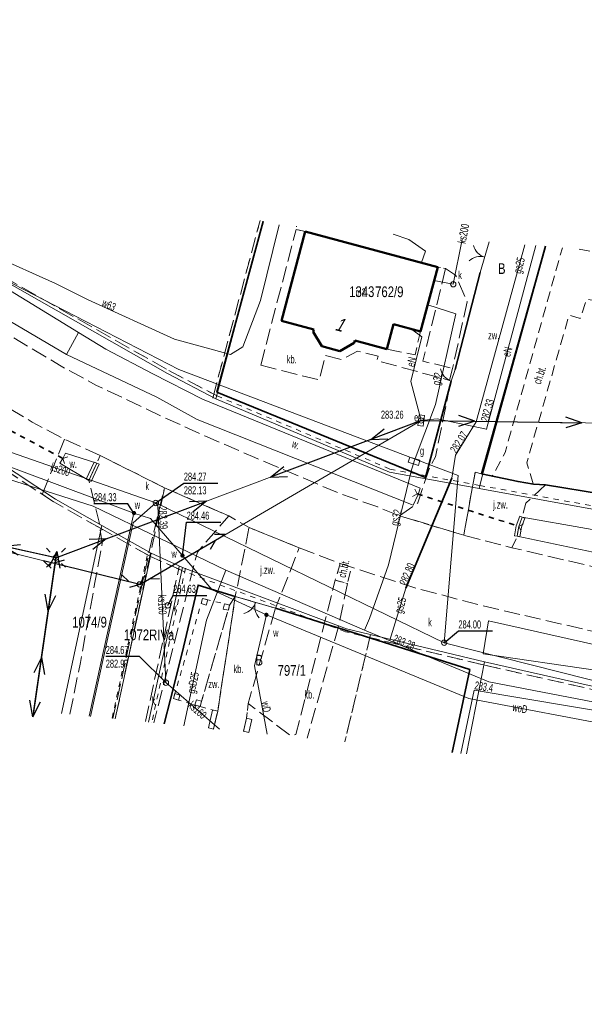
# Model space of a CAD drawing. Header units: metres. Extents: x 7428509 to 7430603, y 5527625 to 5529161.
# Tile 13 of 26: x 7430124 to 7430177, y 5527736 to 5527827. Entities that reach past the tile are written whole.
import ezdxf
from ezdxf.enums import TextEntityAlignment as Align

# ---------------------------------------------------------------- set-up
doc = ezdxf.new("R2010")
doc.units = ezdxf.units.M
for name, pattern in [('0.5_0.5', [1, 0.5, -0.5]), ('1.0_0.5', [1.5, 1, -0.5]), ('1.5_0.5', [2, 1.5, -0.5]), ('219-500', [0]), ('egkk-500', [2, 1.5, -0.5]), ('egug-500', [1, 0.5, -0.5]), ('otda_500', [1, 0.5, -0.5]), ('otkz_500', [1, 0.5, -0.5]), ('otob_500', [0]), ('otof_500', [0]), ('suep_nn_500', [0]), ('sutp_500', [0])]:
    doc.linetypes.add(name, pattern=pattern)
doc.layers.get('0').update_dxf_attribs({"color": 2, "lineweight": 5})
doc.styles.get("Standard").update_dxf_attribs({"font": 'Working1250', "width": 0.75})
doc.linetypes.add('902-500', pattern='A,3.75,0,[1,ksztalty.shx,S=0.5,R=0,X=0,Y=0],3.75', length=7.5)
doc.linetypes.add('otdn_500', pattern='A,5,0,[21,ksztalty.shx,S=0.5,R=0,X=-1,Y=0]', length=5)
doc.linetypes.add('otdn_500_short', pattern='A,2.5,0,[21,ksztalty.shx,S=0.5,R=0,X=-1,Y=0],0.5', length=3)

# ---------------------------------------------------------------- blocks, each defined once
blk = doc.blocks.new('SM01')
at = {"color": 0, "linetype": 'Continuous', "lineweight": 13}
for p, q in [((-0.53, 0.531), (-0.883, 0.884)), ((0.531, 0.531), (0.884, 0.884)), ((-0.53, -0.53), (-0.883, -0.883)), ((0.531, -0.53), (0.884, -0.883))]:
    blk.add_line(p, q, dxfattribs=at)
blk.add_circle((0, 0), 0.25, dxfattribs=at)
blk = doc.blocks.new('US25')
at = {"linetype": 'Continuous', "lineweight": 0}
h = blk.add_hatch(color=0, dxfattribs=at)
edge = h.paths.add_edge_path()
edge.add_arc((0, 0), 0.2, 0, 360)
blk = doc.blocks.new('PW01')
at = {"linetype": 'Continuous', "lineweight": 13}
h = blk.add_hatch(color=0, dxfattribs=at)
edge = h.paths.add_edge_path()
edge.add_arc((0, 0), 0.045, 0, 360)
blk = doc.blocks.new('US15')
at = {"color": 0, "linetype": 'Continuous', "lineweight": 13}
blk.add_circle((0, 0), 0.25, dxfattribs=at)
blk = doc.blocks.new('US20')
at = {"color": 0, "linetype": 'Continuous', "lineweight": 13}
for p, q in [((-0.5, -0.25), (-0.5, 0.25)), ((-0.5, 0.25), (0.5, 0.25)), ((0.5, -0.25), (0.5, 0.25)), ((-0.5, -0.25), (0.5, -0.25))]:
    blk.add_line(p, q, dxfattribs=at)
blk = doc.blocks.new('US18')
at = {"color": 0, "linetype": 'Continuous', "lineweight": 13}
for p, q in [((-0.5, -0.25), (-0.5, 0.25)), ((-0.5, 0.25), (0.5, 0.25)), ((0.5, -0.25), (0.5, 0.25)), ((-0.5, -0.25), (0.5, -0.25))]:
    blk.add_line(p, q, dxfattribs=at)
blk = doc.blocks.new('US22')
at = {"color": 0, "linetype": 'Continuous', "lineweight": 13}
blk.add_circle((0, 0), 0.25, dxfattribs=at)
blk = doc.blocks.new('IB05')
at = {"color": 0, "linetype": 'Continuous', "lineweight": 13}
for q in [(0.354, 0.354), (0.354, -0.354)]:
    blk.add_line((0, 0), q, dxfattribs=at)
blk = doc.blocks.new('SUEP1')
at = {"color": 0, "linetype": 'Continuous'}
for p, q in [((0, 0), (5, 0)), ((5, 0), (3.5, 0.5)), ((5, 0), (3.5, -0.5)), ((5, 0), (15, 0)), ((15, 0), (13.5, 0.5)), ((15, 0), (13.5, -0.5))]:
    blk.add_line(p, q, dxfattribs=at)
blk = doc.blocks.new('OK02')
at = {"color": 0, "linetype": 'Continuous', "lineweight": 0}
for centre, start, end in [((-1.5, 0), 0, 60), ((1.5, 0), 120, 180)]:
    blk.add_arc(centre, 1.5, start, end, dxfattribs=at)
blk = doc.blocks.new('SUTP')
at = {"color": 0, "linetype": 'Continuous'}
for p, q in [((0, 0), (0.866, 0.5)), ((0, 0), (9.232, 0)), ((1.866, -0.5), (1, 0)), ((7.366, -0.5), (8.232, 0)), ((9.232, 0), (8.366, 0.5))]:
    blk.add_line(p, q, dxfattribs=at)
blk = doc.blocks.new('OK04')
at = {"color": 0, "linetype": 'Continuous', "lineweight": 0}
blk.add_arc((1.5, 0.001), 1.5, 120, 180, dxfattribs=at)
blk = doc.blocks.new('IB10')
at = {"color": 0, "linetype": 'Continuous', "lineweight": 13}
for p, q in [((0, 0), (0, 0.5)), ((0, 0.5), (0.5, 0.5)), ((0, 0), (0.5, 0)), ((0.5, 0), (0.5, 0.5))]:
    blk.add_line(p, q, dxfattribs=at)

msp = doc.modelspace()

# ---------------------------------------------------------------- linework, layer by layer
at = {"layer": '217-Granica konturu po granicy działki', "color": 3, "linetype": '1.5_0.5', "lineweight": 18}
for p, q in [((7430142.2102, 5527792.1774), (7430146.6312, 5527808.7264)), ((7430146.6312, 5527808.7264), (7430146.6312, 5527808.7264)), ((7430146.6312, 5527808.7264), (7430146.6312, 5527808.7264)), ((7430120.9379, 5527804.471), (7430138.1379, 5527794.731)), ((7430127.375, 5527782.4995), (7430107.175, 5527795.8195)), ((7430138.1295, 5527794.7355), (7430138.1295, 5527794.7355)), ((7430138.1295, 5527794.7355), (7430138.1295, 5527794.7355)), ((7430138.1295, 5527794.7355), (7430142.6395, 5527792.3655)), ((7430138.1379, 5527794.731), (7430138.1379, 5527794.731)), ((7430138.1379, 5527794.731), (7430138.1379, 5527794.731)), ((7430142.2102, 5527792.1774), (7430142.2102, 5527792.1774)), ((7430142.2102, 5527792.1774), (7430142.2102, 5527792.1774)), ((7430142.6395, 5527792.3655), (7430142.6395, 5527792.3655)), ((7430142.6395, 5527792.3655), (7430142.6395, 5527792.3655)), ((7430127.375, 5527782.4995), (7430127.375, 5527782.4995)), ((7430127.375, 5527782.4995), (7430127.375, 5527782.4995)), ((7430131.7321, 5527780.029), (7430127.3921, 5527782.489)), ((7430127.3921, 5527782.489), (7430127.3921, 5527782.489)), ((7430127.3921, 5527782.489), (7430127.3921, 5527782.489)), ((7430131.7321, 5527780.029), (7430131.7321, 5527780.029)), ((7430131.7321, 5527780.029), (7430131.7321, 5527780.029)), ((7430136.3127, 5527777.4487), (7430131.7327, 5527780.0287)), ((7430131.7327, 5527780.0287), (7430131.7327, 5527780.0287)), ((7430131.7327, 5527780.0287), (7430131.7327, 5527780.0287)), ((7430136.3127, 5527777.4487), (7430136.3127, 5527777.4487)), ((7430136.3127, 5527777.4487), (7430136.3127, 5527777.4487)), ((7430139.2564, 5527776.1167), (7430136.3364, 5527777.4367)), ((7430136.3364, 5527777.4367), (7430136.3364, 5527777.4367)), ((7430136.3364, 5527777.4367), (7430136.3364, 5527777.4367)), ((7430135.9379, 5527762.0179), (7430139.0869, 5527776.4539)), ((7430139.0869, 5527776.4539), (7430139.0869, 5527776.4539)), ((7430139.0869, 5527776.4539), (7430139.0869, 5527776.4539)), ((7430139.2564, 5527776.1167), (7430139.2564, 5527776.1167)), ((7430139.2564, 5527776.1167), (7430139.2564, 5527776.1167)), ((7430167.4798, 5527767.2884), (7430156.8698, 5527769.8384)), ((7430156.8698, 5527769.8384), (7430156.8698, 5527769.8384)), ((7430156.8698, 5527769.8384), (7430156.8698, 5527769.8384)), ((7430167.4798, 5527767.2884), (7430167.4798, 5527767.2884)), ((7430167.4798, 5527767.2884), (7430167.4798, 5527767.2884)), ((7430184.674, 5527763.4172), (7430167.484, 5527767.2872)), ((7430167.484, 5527767.2872), (7430167.484, 5527767.2872)), ((7430167.484, 5527767.2872), (7430167.484, 5527767.2872)), ((7430135.9379, 5527762.0179), (7430135.9379, 5527762.0179)), ((7430135.9379, 5527762.0179), (7430135.9379, 5527762.0179))]:
    msp.add_line(p, q, dxfattribs=at)
at = {"layer": '217-kontur klasyfikacyjny', "color": 92, "linetype": 'egkk-500', "lineweight": 18, "flags": 128}
msp.add_lwpolyline([(7430156.94, 5527770.13), (7430154.533, 5527760.129)], dxfattribs=at)
at = {"layer": '218-Granica użytku po granicy działki', "color": 3, "linetype": '0.5_0.5', "lineweight": 18}
for p, q in [((7430142.2102, 5527792.1774), (7430146.6312, 5527808.7264)), ((7430146.6312, 5527808.7264), (7430146.6312, 5527808.7264)), ((7430146.6312, 5527808.7264), (7430146.6312, 5527808.7264)), ((7430120.9379, 5527804.471), (7430138.1379, 5527794.731)), ((7430127.375, 5527782.4995), (7430107.175, 5527795.8195)), ((7430138.1295, 5527794.7355), (7430138.1295, 5527794.7355)), ((7430138.1295, 5527794.7355), (7430138.1295, 5527794.7355)), ((7430138.1295, 5527794.7355), (7430142.6395, 5527792.3655)), ((7430138.1379, 5527794.731), (7430138.1379, 5527794.731)), ((7430138.1379, 5527794.731), (7430138.1379, 5527794.731)), ((7430142.2102, 5527792.1774), (7430142.2102, 5527792.1774)), ((7430142.2102, 5527792.1774), (7430142.2102, 5527792.1774)), ((7430142.617, 5527792.3763), (7430142.617, 5527792.3763)), ((7430142.617, 5527792.3763), (7430142.617, 5527792.3763)), ((7430142.617, 5527792.3763), (7430158.807, 5527785.5263)), ((7430142.6395, 5527792.3655), (7430142.6395, 5527792.3655)), ((7430142.6395, 5527792.3655), (7430142.6395, 5527792.3655)), ((7430158.7437, 5527785.5452), (7430158.7437, 5527785.5452)), ((7430158.7437, 5527785.5452), (7430158.7437, 5527785.5452)), ((7430158.7437, 5527785.5452), (7430167.1137, 5527784.0252)), ((7430158.807, 5527785.5263), (7430158.807, 5527785.5263)), ((7430158.807, 5527785.5263), (7430158.807, 5527785.5263)), ((7430167.1134, 5527784.0252), (7430167.1134, 5527784.0252)), ((7430167.1134, 5527784.0252), (7430167.1134, 5527784.0252)), ((7430167.1134, 5527784.0252), (7430183.6534, 5527781.0352)), ((7430167.1137, 5527784.0252), (7430167.1137, 5527784.0252)), ((7430167.1137, 5527784.0252), (7430167.1137, 5527784.0252)), ((7430127.375, 5527782.4995), (7430127.375, 5527782.4995)), ((7430127.375, 5527782.4995), (7430127.375, 5527782.4995)), ((7430131.7321, 5527780.029), (7430127.3921, 5527782.489)), ((7430127.3921, 5527782.489), (7430127.3921, 5527782.489)), ((7430127.3921, 5527782.489), (7430127.3921, 5527782.489)), ((7430131.7321, 5527780.029), (7430131.7321, 5527780.029)), ((7430131.7321, 5527780.029), (7430131.7321, 5527780.029)), ((7430136.3127, 5527777.4487), (7430131.7327, 5527780.0287)), ((7430131.7327, 5527780.0287), (7430131.7327, 5527780.0287)), ((7430131.7327, 5527780.0287), (7430131.7327, 5527780.0287)), ((7430132.8259, 5527762.3283), (7430136.1669, 5527777.7733)), ((7430136.1669, 5527777.7733), (7430136.1669, 5527777.7733)), ((7430136.1669, 5527777.7733), (7430136.1669, 5527777.7733)), ((7430136.3127, 5527777.4487), (7430136.3127, 5527777.4487)), ((7430136.3127, 5527777.4487), (7430136.3127, 5527777.4487)), ((7430139.2564, 5527776.1167), (7430136.3364, 5527777.4367)), ((7430136.3364, 5527777.4367), (7430136.3364, 5527777.4367)), ((7430136.3364, 5527777.4367), (7430136.3364, 5527777.4367)), ((7430139.6731, 5527776.3261), (7430136.5241, 5527761.8901)), ((7430139.2564, 5527776.1167), (7430139.2564, 5527776.1167)), ((7430139.2564, 5527776.1167), (7430139.2564, 5527776.1167)), ((7430139.6731, 5527776.3261), (7430139.6731, 5527776.3261)), ((7430139.6731, 5527776.3261), (7430139.6731, 5527776.3261)), ((7430154.595, 5527770.3889), (7430139.275, 5527776.1089)), ((7430139.275, 5527776.1089), (7430139.275, 5527776.1089)), ((7430139.275, 5527776.1089), (7430139.275, 5527776.1089)), ((7430154.595, 5527770.3889), (7430154.595, 5527770.3889)), ((7430154.595, 5527770.3889), (7430154.595, 5527770.3889)), ((7430156.8698, 5527769.8384), (7430154.6298, 5527770.3784)), ((7430154.6298, 5527770.3784), (7430154.6298, 5527770.3784)), ((7430154.6298, 5527770.3784), (7430154.6298, 5527770.3784)), ((7430156.8698, 5527769.8384), (7430156.8698, 5527769.8384)), ((7430156.8698, 5527769.8384), (7430156.8698, 5527769.8384)), ((7430167.4798, 5527767.2884), (7430156.8698, 5527769.8384)), ((7430156.8698, 5527769.8384), (7430156.8698, 5527769.8384)), ((7430156.8698, 5527769.8384), (7430156.8698, 5527769.8384)), ((7430167.4798, 5527767.2884), (7430167.4798, 5527767.2884)), ((7430167.4798, 5527767.2884), (7430167.4798, 5527767.2884)), ((7430184.674, 5527763.4172), (7430167.484, 5527767.2872)), ((7430167.484, 5527767.2872), (7430167.484, 5527767.2872)), ((7430167.484, 5527767.2872), (7430167.484, 5527767.2872)), ((7430132.8259, 5527762.3283), (7430132.8259, 5527762.3283)), ((7430132.8259, 5527762.3283), (7430132.8259, 5527762.3283)), ((7430136.5241, 5527761.8901), (7430136.5241, 5527761.8901)), ((7430136.5241, 5527761.8901), (7430136.5241, 5527761.8901))]:
    msp.add_line(p, q, dxfattribs=at)
at = {"layer": '218-kontur użytku gruntowego', "color": 3, "linetype": 'egug-500', "lineweight": 18, "flags": 128}
msp.add_lwpolyline([(7430154.533, 5527760.129), (7430156.94, 5527770.13)], dxfattribs=at)
at = {"layer": '219-działka ewidencyjna', "color": 7, "linetype": '219-500', "lineweight": 18, "flags": 128}
for points in [[(7430142.5, 5527792.1), (7430146.921, 5527808.649)], [(7430167.36, 5527785.01), (7430173.287, 5527806.316)], [(7430120.79, 5527804.21), (7430137.99, 5527794.47)], [(7430107.34, 5527796.07), (7430127.54, 5527782.75)], [(7430137.99, 5527794.47), (7430142.5, 5527792.1)], [(7430142.5, 5527792.1), (7430158.69, 5527785.25)], [(7430158.69, 5527785.25), (7430167.06, 5527783.73)], [(7430167.06, 5527783.73), (7430167.36, 5527785.01)], [(7430167.06, 5527783.73), (7430183.6, 5527780.74)], [(7430127.54, 5527782.75), (7430131.88, 5527780.29)], [(7430131.88, 5527780.29), (7430128.101, 5527762.765)], [(7430136.46, 5527777.71), (7430131.88, 5527780.29)], [(7430133.12, 5527762.265), (7430136.46, 5527777.71)], [(7430139.38, 5527776.39), (7430136.46, 5527777.71)], [(7430136.232, 5527761.954), (7430139.38, 5527776.39)], [(7430139.38, 5527776.39), (7430154.7, 5527770.67)], [(7430154.7, 5527770.67), (7430167.55, 5527767.58)], [(7430165.879, 5527758.997), (7430167.55, 5527767.58)], [(7430184.74, 5527763.71), (7430167.55, 5527767.58)]]:
    msp.add_lwpolyline(points, dxfattribs=at)
at = {"layer": '312-budynek ewidencyjny', "color": 7, "linetype": 'CONTINUOUS', "lineweight": 50, "flags": 128}
for points in [[(7430148.62, 5527799.38), (7430150.85, 5527807.69)], [(7430150.85, 5527807.69), (7430163.2, 5527804.38)], [(7430163.2, 5527804.38), (7430161.59, 5527798.38)], [(7430151.65, 5527798.56), (7430148.62, 5527799.38)], [(7430151.59, 5527798.35), (7430151.65, 5527798.56)], [(7430152.39, 5527797), (7430151.59, 5527798.35)], [(7430159.08, 5527799.05), (7430158.46, 5527796.74)], [(7430161.59, 5527798.38), (7430159.08, 5527799.05)], [(7430155.4, 5527797.33), (7430154.07, 5527796.55)], [(7430155.46, 5527797.55), (7430155.4, 5527797.33)], [(7430158.46, 5527796.74), (7430155.46, 5527797.55)], [(7430154.07, 5527796.55), (7430152.39, 5527797)]]:
    msp.add_lwpolyline(points, dxfattribs=at)
at = {"layer": 'brama', "color": 7, "linetype": 'otob_500', "lineweight": 18, "flags": 128}
for points in [[(7430167.17, 5527803.89), (7430167.995, 5527806.74)], [(7430148.07, 5527772.58), (7430144.32, 5527773.68)]]:
    msp.add_lwpolyline(points, dxfattribs=at)
at = {"layer": 'chodnik', "color": 7, "linetype": '1.0_0.5', "lineweight": 18, "flags": 128}
for points in [[(7430172.12, 5527784.16), (7430170.7, 5527784.38), (7430168.29, 5527784.9), (7430169.49, 5527787.1), (7430174.823, 5527806.193)], [(7430176.407, 5527806.066), (7430181.45, 5527805.1), (7430180.74, 5527801.2), (7430179.56, 5527801.41), (7430179.48, 5527800.96), (7430177.11, 5527801.39), (7430176.47, 5527799.6), (7430175.45, 5527799.9), (7430171.5, 5527786.13), (7430172.12, 5527784.16)]]:
    msp.add_lwpolyline(points, dxfattribs=at)
msp.add_lwpolyline([(7430154.1, 5527776.75), (7430155.15, 5527776.42), (7430154.79, 5527774.89), (7430153.64, 5527775.18)], close=True, dxfattribs=at)
at = {"layer": 'furtka', "color": 7, "linetype": 'otof_500', "lineweight": 18, "flags": 128}
msp.add_lwpolyline([(7430164.46, 5527793.76), (7430164.83, 5527794.85)], dxfattribs=at)
at = {"layer": 'jezdnia', "color": 7, "linetype": '1.5_0.5', "lineweight": 18, "flags": 128}
for points in [[(7430218.72, 5527774.18), (7430227.31, 5527774.43), (7430231.28, 5527774.78), (7430239.73, 5527775.28), (7430258.88, 5527776.6), (7430265.78, 5527776.94), (7430272.99, 5527777.08), (7430275.65, 5527777.09), (7430279.78, 5527777.08), (7430287.68, 5527776.81), (7430300.49, 5527775.58), (7430307.06, 5527774.6), (7430313.64, 5527773.32), (7430319.73, 5527772.11), (7430324.82, 5527770.64), (7430333.05, 5527768.08), (7430338.5, 5527766), (7430343.67, 5527764.03), (7430352.21, 5527760.93), (7430363.19, 5527756.51), (7430374.78, 5527752.04), (7430383.71, 5527748.4), (7430391.19, 5527745.47), (7430398.82, 5527742.26), (7430405.67, 5527739.56), (7430416.91, 5527734.95), (7430426.65, 5527730.94), (7430433.43, 5527728.12), (7430437.36, 5527726.5), (7430449.37, 5527721.78), (7430451.39, 5527720.79), (7430454.51, 5527719.6), (7430464.72, 5527715.44), (7430474.73, 5527710.97), (7430482.04, 5527707.47), (7430487.88, 5527704.42), (7430493.78, 5527701.27), (7430498.17, 5527698.65), (7430504.13, 5527695.31), (7430510.77, 5527690.85), (7430521, 5527683.91), (7430532.55, 5527676.34), (7430544.06, 5527668.43), (7430549.96, 5527664.51), (7430559.13, 5527658.16), (7430571.4, 5527649.51), (7430569.45, 5527643.86), (7430555.54, 5527653.3), (7430546.8, 5527659.2), (7430540.11, 5527663.7), (7430529.1, 5527671.25), (7430517.8, 5527679.08), (7430507.45, 5527686.02), (7430501.43, 5527689.95), (7430495.41, 5527693.93), (7430491.1, 5527696.25), (7430485.74, 5527699.33), (7430481.21, 5527701.81), (7430480.13, 5527702.35), (7430471.61, 5527706.18), (7430463.58, 5527709.54), (7430451.04, 5527714.69), (7430447.64, 5527716.07), (7430440.85, 5527718.96), (7430435.02, 5527721.25), (7430430.87, 5527722.99), (7430424.16, 5527725.77), (7430414.42, 5527729.68), (7430403.46, 5527734.19), (7430396.47, 5527737.08), (7430389.75, 5527739.82), (7430382.09, 5527742.69), (7430372.75, 5527746.43), (7430361.16, 5527750.96), (7430349.66, 5527755.38), (7430341.86, 5527758.43), (7430336.34, 5527760.63), (7430331.23, 5527762.31), (7430323.1, 5527764.98), (7430318.31, 5527766.28), (7430312.85, 5527767.47), (7430304.15, 5527769.03), (7430300.25, 5527769.55), (7430287.26, 5527770.83), (7430280.45, 5527771.04), (7430275.3, 5527771.07), (7430273.11, 5527771.05), (7430266.58, 5527770.97), (7430259.14, 5527770.67), (7430239.76, 5527769.43), (7430231.81, 5527768.91), (7430225.21, 5527768.56), (7430224.52, 5527768.48), (7430218.39, 5527768.43), (7430214.4, 5527768.28), (7430211.27, 5527768.15), (7430207.41, 5527768.07), (7430204.52, 5527768.02), (7430196.23, 5527768.43), (7430185.83, 5527769.19), (7430181.8, 5527769.85), (7430178.28, 5527770.29), (7430167.45, 5527772.79), (7430160.97, 5527774.51), (7430155.15, 5527776.42), (7430154.1, 5527776.75), (7430150.29, 5527778.22), (7430145.6, 5527780.1), (7430143.71, 5527781.18), (7430137.72, 5527783.81), (7430131.73, 5527786.81), (7430128.38, 5527788.35), (7430125.36, 5527789.94), (7430115.89, 5527795.58), (7430115.01, 5527796.13), (7430107.57, 5527800.55), (7430108.51, 5527808.26), (7430117.7, 5527801.33), (7430128.09, 5527795.14), (7430131.32, 5527793.39), (7430137.58, 5527790.41), (7430141.49, 5527788.64), (7430146.14, 5527786.64), (7430154.15, 5527783.23), (7430157.61, 5527782.02), (7430159.64, 5527781.2), (7430165.62, 5527779.38), (7430170.12, 5527778.22), (7430179.29, 5527776.08), (7430182.34, 5527775.63), (7430186.25, 5527774.99), (7430196.42, 5527774.2), (7430204.17, 5527774), (7430212.15, 5527774.03)], [(7430167.29, 5527785.12), (7430168.29, 5527784.9), (7430170.7, 5527784.38), (7430172.12, 5527784.16), (7430173.25, 5527784.07), (7430171.42, 5527782.36), (7430171.08, 5527781.07), (7430170.76, 5527780.21), (7430170.61, 5527779.29), (7430170.12, 5527778.22), (7430165.62, 5527779.38), (7430166.69, 5527785.25)], [(7430145.6, 5527780.1), (7430150.29, 5527778.22), (7430148.07, 5527772.58), (7430144.32, 5527773.68)]]:
    msp.add_lwpolyline(points, close=True, dxfattribs=at)
for points in [[(7430128.38, 5527788.35), (7430126.28, 5527783.07)], [(7430130.65, 5527784.5), (7430131.39, 5527786.1), (7430131.73, 5527786.81), (7430137.72, 5527783.81), (7430136.38, 5527778.28), (7430133.9, 5527766.81), (7430132.905, 5527762.286)], [(7430128.88, 5527762.688), (7430129.87, 5527767.52), (7430131.9, 5527778.64), (7430131.63, 5527780.61), (7430130.65, 5527784.5)], [(7430133.19, 5527762.58), (7430137.72, 5527783.81), (7430143.71, 5527781.18), (7430140.78, 5527777.82), (7430136.734, 5527761.904)], [(7430133.12, 5527762.265), (7430133.19, 5527762.58)]]:
    msp.add_lwpolyline(points, dxfattribs=at)
at = {"layer": 'obszar utwardzony', "color": 7, "linetype": '1.5_0.5', "lineweight": 18, "flags": 128}
for points in [[(7430146.69, 5527795.24), (7430149.99, 5527807.89), (7430150.85, 5527807.69), (7430148.62, 5527799.38), (7430151.65, 5527798.56), (7430151.59, 5527798.35), (7430152.39, 5527797), (7430154.07, 5527796.55), (7430155.4, 5527797.33), (7430155.46, 5527797.55), (7430158.46, 5527796.74), (7430161.09, 5527796.19), (7430161.59, 5527798.38), (7430163.2, 5527804.38), (7430163.94, 5527804.25), (7430161.82, 5527795.62), (7430164.59, 5527794.93), (7430164.3, 5527793.82), (7430157.53, 5527795.67), (7430157.63, 5527796.07), (7430155.72, 5527796.55), (7430154.23, 5527795.77), (7430152.73, 5527796.14), (7430152.14, 5527793.86)], [(7430144.32, 5527773.68), (7430142.68, 5527762.97), (7430141.03, 5527763.42), (7430143.79, 5527772.87)]]:
    msp.add_lwpolyline(points, close=True, dxfattribs=at)
for points in [[(7430159.64, 5527781.2), (7430161.35, 5527782.39), (7430162.36, 5527785.48), (7430162.98, 5527786.69), (7430164.34, 5527793.36), (7430164.3, 5527793.82), (7430164.59, 5527794.93), (7430165.94, 5527801.14), (7430164.87, 5527803.62), (7430163.94, 5527804.25), (7430163.2, 5527804.38), (7430150.85, 5527807.69), (7430149.99, 5527807.89), (7430150.06, 5527808.16), (7430150.007, 5527808.182)], [(7430173.254, 5527806.318), (7430172.65, 5527804.15), (7430167.29, 5527785.12), (7430166.69, 5527785.25), (7430165.62, 5527779.38), (7430159.64, 5527781.2)], [(7430145.077, 5527761.072), (7430145.37, 5527762.33), (7430145.52, 5527763.7), (7430149.47, 5527760.71), (7430149.98, 5527760.81), (7430153.64, 5527775.18), (7430154.79, 5527774.89)], [(7430154.79, 5527774.89), (7430153.91, 5527770.75), (7430151.021, 5527760.479)], [(7430142.3, 5527761.349), (7430142.68, 5527762.97), (7430144.32, 5527773.68)], [(7430144.32, 5527773.68), (7430148.07, 5527772.58), (7430145.52, 5527763.7), (7430145.37, 5527762.33), (7430145.077, 5527761.072)]]:
    msp.add_lwpolyline(points, dxfattribs=at)
at = {"layer": 'obudowa ochronna przewodu', "color": 7, "linetype": 'CONTINUOUS', "lineweight": 35, "flags": 128}
msp.add_lwpolyline([(7430160.21, 5527774.46), (7430164.5, 5527784.7)], dxfattribs=at)
at = {"layer": 'ogrodzenie trwałe', "color": 7, "linetype": '902-500', "lineweight": 35, "flags": 128}
for points in [[(7430146.928, 5527808.643), (7430142.61, 5527792.73), (7430162.05, 5527784.76), (7430164.46, 5527793.76)], [(7430173.252, 5527806.319), (7430172.26, 5527802.76), (7430167.29, 5527785.12), (7430170.7, 5527784.38), (7430172.12, 5527784.16), (7430173.25, 5527784.07), (7430194.52, 5527780.59), (7430204.11, 5527779.07), (7430205.32, 5527785.2), (7430208.55, 5527802.19)], [(7430164.83, 5527794.85), (7430167.17, 5527803.89)], [(7430144.32, 5527773.68), (7430140.84, 5527774.74), (7430139.37, 5527768.41), (7430138.26, 5527764.09), (7430137.681, 5527761.81)], [(7430166.19, 5527766.86), (7430153.91, 5527770.75), (7430152.75, 5527771.1), (7430152.6, 5527771.14), (7430148.07, 5527772.58)], [(7430164.539, 5527759.131), (7430166.19, 5527766.86)]]:
    msp.add_lwpolyline(points, dxfattribs=at)
at = {"layer": 'przepust', "color": 7, "linetype": 'otkz_500', "lineweight": 35, "flags": 128}
for points in [[(7430128.23, 5527786.54), (7430122.89, 5527789.39)], [(7430161.29, 5527783.24), (7430170.76, 5527780.21)]]:
    msp.add_lwpolyline(points, dxfattribs=at)
at = {"layer": 'przewód elektroenergetyczny niskiego napięcia', "color": 1, "linetype": 'suep_nn_500', "lineweight": 18, "flags": 128}
for points in [[(7430127.59, 5527777.29), (7430161.65, 5527790.08)], [(7430161.65, 5527790.08), (7430127.59, 5527777.29)], [(7430161.65, 5527790.08), (7430205.46, 5527789.47)], [(7430083.21, 5527787.08), (7430127.59, 5527777.29)], [(7430125.524, 5527763.022), (7430127.59, 5527777.29)]]:
    msp.add_lwpolyline(points, dxfattribs=at)
at = {"layer": 'przewód elektroenergetyczny podziemny', "color": 1, "linetype": 'CONTINUOUS', "lineweight": 18, "flags": 128}
for points in [[(7430161.65, 5527790.08), (7430163.14, 5527790.24), (7430167.75, 5527789.27), (7430172.361, 5527806.39)], [(7430160.74, 5527798.61), (7430161.71, 5527797.89), (7430160.7, 5527793.73)], [(7430160.7, 5527793.73), (7430161.65, 5527790.08)], [(7430165.367, 5527759.048), (7430166.6, 5527764.93), (7430189.58, 5527761.09), (7430214.46, 5527761.75), (7430214.57, 5527762.4)]]:
    msp.add_lwpolyline(points, dxfattribs=at)
at = {"layer": 'przewód gazowy', "color": 52, "linetype": 'CONTINUOUS', "lineweight": 18, "flags": 128}
for points in [[(7430212.89, 5527762.51), (7430187.84, 5527761.9), (7430167.96, 5527765.73), (7430156.37, 5527770.54), (7430143.45, 5527776.14), (7430131.07, 5527782.08), (7430117.28, 5527786.49), (7430105.22, 5527790.41), (7430081.15, 5527797.57), (7430073.95, 5527805.09), (7430056.2, 5527809.03)], [(7430158.73, 5527769.61), (7430160.21, 5527774.46), (7430164.5, 5527784.7), (7430164.86, 5527786.86), (7430166.79, 5527789.95), (7430171.323, 5527806.473)], [(7430160.99, 5527786.28), (7430162.99, 5527791.56), (7430164.88, 5527800.04), (7430162.27, 5527800.86)], [(7430156.37, 5527770.54), (7430156.83, 5527771.62), (7430158.62, 5527776.64), (7430160.76, 5527785.47), (7430160.84, 5527785.76), (7430160.99, 5527786.28)], [(7430139.508, 5527761.628), (7430141.63, 5527771.48), (7430143.45, 5527776.14)]]:
    msp.add_lwpolyline(points, dxfattribs=at)
at = {"layer": 'przewód kanalizacyjny', "color": 34, "linetype": 'CONTINUOUS', "lineweight": 18, "flags": 128}
for points in [[(7430162.85, 5527803.13), (7430164.65, 5527802.78), (7430165.483, 5527806.941)], [(7430121.67, 5527803.79), (7430139.04, 5527794.84), (7430165.11, 5527784.96), (7430163.8, 5527769.36), (7430182.62, 5527764.59), (7430195.79, 5527763.28), (7430239.84, 5527764.04), (7430282.61, 5527763.44), (7430297.65, 5527760.78), (7430318.83, 5527757.27), (7430358.09, 5527744.23), (7430410.01, 5527722.7), (7430446.96, 5527706.78), (7430476.29, 5527691.86)], [(7430163.8, 5527769.36), (7430136.91, 5527782.39), (7430118.6, 5527788.79), (7430093.87, 5527800.43), (7430074.09, 5527803.35), (7430072.02, 5527793.62)], [(7430130.801, 5527762.496), (7430134.78, 5527780.53), (7430136.91, 5527782.39)], [(7430136.91, 5527782.39), (7430137.08, 5527782.12), (7430137.85, 5527765.64)], [(7430137.85, 5527765.64), (7430142.84, 5527761.295)]]:
    msp.add_lwpolyline(points, dxfattribs=at)
at = {"layer": 'przewód telekomunikacyjny napowietrzny', "color": 30, "linetype": 'sutp_500', "lineweight": 18, "flags": 128}
for points in [[(7430161.65, 5527790.08), (7430135.4, 5527774.8)], [(7430205.46, 5527789.47), (7430161.65, 5527790.08)], [(7430135.4, 5527774.8), (7430083.66, 5527787.56)], [(7430083.66, 5527787.56), (7430135.4, 5527774.8)]]:
    msp.add_lwpolyline(points, dxfattribs=at)
at = {"layer": 'przewód wodociągowy', "color": 5, "linetype": 'CONTINUOUS', "lineweight": 18, "flags": 128}
for points in [[(7430115.9, 5527808.08), (7430127.54, 5527802.86), (7430130.61, 5527801.32), (7430138.66, 5527797.67), (7430143.86, 5527796.24), (7430145.01, 5527796.96), (7430146.68, 5527801.27), (7430148.397, 5527808.311)], [(7430159.046, 5527807.457), (7430160.5, 5527806.95), (7430162.06, 5527805.86), (7430161.69, 5527804.81)], [(7430147.22, 5527771.96), (7430142.17, 5527774.28), (7430139.39, 5527777.49), (7430136.4, 5527780.95), (7430134.87, 5527781.45), (7430110.53, 5527790.53), (7430108.14, 5527791.27), (7430086.78, 5527797.47), (7430076.52, 5527800.98), (7430055.673, 5527805.881)], [(7430130.681, 5527762.508), (7430134.87, 5527781.45)], [(7430147.22, 5527771.96), (7430146.1, 5527767.2), (7430147.301, 5527760.85)], [(7430195.01, 5527758.69), (7430166.09, 5527764.15), (7430147.22, 5527771.96)]]:
    msp.add_lwpolyline(points, dxfattribs=at)
at = {"layer": 'rzędna-Atr2', "color": 7, "flags": 128}
for points in [[(7430136.91, 5527782.39), (7430139.52, 5527784.24), (7430142.703, 5527784.24)], [(7430134.87, 5527781.45), (7430134.31, 5527782.32), (7430131.132, 5527782.32)], [(7430139.39, 5527777.49), (7430139.78, 5527780.6), (7430142.958, 5527780.6)], [(7430138.03, 5527772.85), (7430138.53, 5527773.78), (7430141.676, 5527773.78)], [(7430163.8, 5527769.36), (7430165.13, 5527770.46), (7430168.297, 5527770.46)], [(7430137.85, 5527765.64), (7430135.39, 5527768.08), (7430132.239, 5527768.08)]]:
    msp.add_lwpolyline(points, dxfattribs=at)
at = {"layer": 'rów przydrożny (poligon)', "color": 7, "linetype": 'CONTINUOUS', "lineweight": 18, "flags": 128}
for points in [[(7430128.57, 5527796.23), (7430118.1, 5527802.39), (7430109.09, 5527809.54), (7430098.59, 5527819.18), (7430088.72, 5527829.98), (7430081.88, 5527839.1), (7430075.2, 5527849.93), (7430069.42, 5527861.44), (7430065.05, 5527872.88), (7430061.27, 5527887.03), (7430060.64, 5527894.22), (7430061.36, 5527895.16), (7430062.88, 5527895.39), (7430063.28, 5527894.84), (7430064.51, 5527887.68), (7430067.87, 5527873.97), (7430071.87, 5527862.57), (7430077.67, 5527850.7), (7430083.95, 5527840.29), (7430090.91, 5527831.48), (7430100.44, 5527820.57), (7430110.78, 5527811.06), (7430119.45, 5527804.52), (7430129.68, 5527798.29)], [(7430161.56, 5527783.78), (7430161.36, 5527783.17), (7430160.9, 5527782.2), (7430140.77, 5527790.16), (7430136.99, 5527792.25), (7430131.92, 5527794.65), (7430128.57, 5527796.23), (7430129.68, 5527798.29), (7430132.23, 5527796.72), (7430136.62, 5527794.43), (7430141.27, 5527792.08)], [(7430128.49, 5527787.05), (7430131.39, 5527786.1), (7430130.65, 5527784.5), (7430127.94, 5527786.09), (7430128.23, 5527786.54)], [(7430171.08, 5527781.07), (7430183.09, 5527778.96), (7430188.23, 5527778.31), (7430191.86, 5527778.1), (7430196.64, 5527777.11), (7430204.29, 5527777.21), (7430210.35, 5527777.48), (7430219.09, 5527777.86), (7430226.32, 5527777.65), (7430226.26, 5527776.21), (7430219.06, 5527775.47), (7430204.15, 5527774.94), (7430196.6, 5527775.3), (7430186.47, 5527776.13), (7430182.42, 5527776.82), (7430170.61, 5527779.29), (7430170.76, 5527780.21)], [(7430167.44, 5527768.34), (7430167.92, 5527771.39), (7430178.31, 5527769.07), (7430185.63, 5527768.06), (7430196.08, 5527767.06), (7430204.45, 5527767.06), (7430215.62, 5527766.96), (7430215.54, 5527765.93), (7430215.8, 5527764.34), (7430204.68, 5527762.91), (7430196.1, 5527764.7), (7430185.12, 5527764.47), (7430178.1, 5527766.76)]]:
    msp.add_lwpolyline(points, close=True, dxfattribs=at)
at = {"layer": 'wiata', "color": 7, "linetype": 'otda_500', "lineweight": 18, "flags": 128}
msp.add_lwpolyline([(7430141.27, 5527773.49), (7430138.54, 5527764.15), (7430141.03, 5527763.42), (7430143.79, 5527772.87)], close=True, dxfattribs=at)
at = {"layer": 'ściana oporowa (linia)', "color": 0, "linetype": 'otdn_500_short', "lineweight": 18}
for p, q in [((7430131.163, 5527786.205), (7430130.423, 5527784.605)), ((7430131.163, 5527786.205), (7430131.39, 5527786.1)), ((7430130.423, 5527784.605), (7430130.65, 5527784.5)), ((7430142.2975, 5527761.31725), (7430142.6835, 5527762.97325)), ((7430142.6835, 5527762.97325), (7430142.44, 5527763.03)), ((7430145.3665, 5527762.327), (7430145.0805, 5527761.104)), ((7430145.3665, 5527762.327), (7430145.61, 5527762.27)), ((7430142.2975, 5527761.31725), (7430142.054, 5527761.374)), ((7430145.0805, 5527761.104), (7430145.324, 5527761.047))]:
    msp.add_line(p, q, dxfattribs=at)
at = {"layer": 'ściana oporowa (linia)', "color": 0, "lineweight": 18}
for p, q in [((7430131.617, 5527785.995), (7430130.877, 5527784.395)), ((7430131.617, 5527785.995), (7430131.39, 5527786.1)), ((7430130.877, 5527784.395), (7430130.65, 5527784.5)), ((7430170.51628, 5527780.27451), (7430170.84575, 5527781.15725)), ((7430170.84575, 5527781.15725), (7430171.08, 5527781.07)), ((7430170.36325, 5527779.33025), (7430170.51628, 5527780.27451)), ((7430170.36325, 5527779.33025), (7430170.61, 5527779.29)), ((7430141.8105, 5527761.43075), (7430142.1965, 5527763.08675)), ((7430142.1965, 5527763.08675), (7430142.44, 5527763.03)), ((7430141.8105, 5527761.43075), (7430142.054, 5527761.374)), ((7430145.8535, 5527762.213), (7430145.5675, 5527760.99)), ((7430145.8535, 5527762.213), (7430145.61, 5527762.27)), ((7430145.5675, 5527760.99), (7430145.324, 5527761.047))]:
    msp.add_line(p, q, dxfattribs=at)
at = {"layer": 'ściana oporowa (linia)', "color": 0, "linetype": 'otdn_500', "lineweight": 18}
for p, q in [((7430171.00372, 5527780.14549), (7430171.31425, 5527780.98275)), ((7430171.31425, 5527780.98275), (7430171.08, 5527781.07)), ((7430170.85675, 5527779.24975), (7430171.00372, 5527780.14549)), ((7430170.85675, 5527779.24975), (7430170.61, 5527779.29))]:
    msp.add_line(p, q, dxfattribs=at)

# ---------------------------------------------------------------- block references
at = {"layer": 'brama', "color": 7, "linetype": 'CONTINUOUS', "lineweight": 18}
for p, rotation in [((7430167.582, 5527805.315), 73.856), ((7430146.195, 5527773.13), 163.652)]:
    msp.add_blockref('OK02', p, dxfattribs=dict(at, rotation=rotation))
at = {"layer": 'furtka', "color": 7, "linetype": 'CONTINUOUS', "lineweight": 18, "rotation": 71.25}
msp.add_blockref('OK04', (7430164.46, 5527793.76), dxfattribs=at)
at = {"layer": 'latarnia', "color": 7, "linetype": 'CONTINUOUS', "lineweight": 18}
msp.add_blockref('SM01', (7430127.59, 5527777.29), dxfattribs=at)
at = {"layer": 'przepust', "color": 7, "linetype": 'CONTINUOUS', "lineweight": 35}
for p, rotation in [((7430128.23, 5527786.54), 331.911), ((7430161.29, 5527783.24), 522.258), ((7430170.76, 5527780.21), 342.258)]:
    msp.add_blockref('IB05', p, dxfattribs=dict(at, rotation=rotation))
at = {"layer": 'przewód elektroenergetyczny niskiego napięcia', "color": 1, "linetype": 'CONTINUOUS', "lineweight": 18}
for p, rotation in [((7430161.65, 5527790.08), 200.582), ((7430161.65, 5527790.08), 359.202), ((7430127.59, 5527777.29), 20.582), ((7430127.59, 5527777.29), 167.56), ((7430127.59, 5527777.29), 261.761), ((7430125.524, 5527763.022), 81.761)]:
    msp.add_blockref('SUEP1', p, dxfattribs=dict(at, rotation=rotation))
at = {"layer": 'przewód telekomunikacyjny napowietrzny', "color": 30, "linetype": 'CONTINUOUS', "lineweight": 18}
for rotation in [30.203, 166.146]:
    msp.add_blockref('SUTP', (7430135.4, 5527774.8), dxfattribs=dict(at, rotation=rotation))
at = {"layer": 'rzędna', "color": 1, "linetype": 'CONTINUOUS', "lineweight": 18}
for p in [(7430161.82, 5527790.21), (7430167.75, 5527789.27), (7430166.6, 5527764.93)]:
    msp.add_blockref('PW01', p, dxfattribs=at)
at = {"layer": 'rzędna', "color": 52, "linetype": 'CONTINUOUS', "lineweight": 18}
for p in [(7430164.86, 5527786.86), (7430160.21, 5527774.46)]:
    msp.add_blockref('PW01', p, dxfattribs=at)
at = {"layer": 'rzędna', "color": 34, "linetype": 'CONTINUOUS', "lineweight": 18}
for p in [(7430136.91, 5527782.39), (7430137.08, 5527782.12), (7430138.03, 5527772.85), (7430163.8, 5527769.36), (7430137.85, 5527765.64)]:
    msp.add_blockref('PW01', p, dxfattribs=at)
at = {"layer": 'rzędna', "color": 5, "linetype": 'CONTINUOUS', "lineweight": 18}
for p in [(7430134.87, 5527781.45), (7430139.39, 5527777.49)]:
    msp.add_blockref('PW01', p, dxfattribs=at)
at = {"layer": 'rzędna', "color": 7, "linetype": 'CONTINUOUS', "lineweight": 18}
msp.add_blockref('PW01', (7430158.73, 5527769.61), dxfattribs=at)
at = {"layer": 'studnia kanalizacyjna', "color": 34, "linetype": 'CONTINUOUS', "lineweight": 18}
for p in [(7430136.91, 5527782.39), (7430138.03, 5527772.85), (7430163.8, 5527769.36), (7430137.85, 5527765.64)]:
    msp.add_blockref('US15', p, dxfattribs=at)
at = {"layer": 'szafa elektroenergetyczna lub kontener', "color": 1, "linetype": 'CONTINUOUS', "lineweight": 18, "rotation": 82.042}
msp.add_blockref('US18', (7430161.65, 5527790.08), dxfattribs=at)
at = {"layer": 'szafa gazowa lub kontener', "color": 52, "linetype": 'CONTINUOUS', "lineweight": 18, "rotation": 342.693}
msp.add_blockref('US20', (7430160.99, 5527786.28), dxfattribs=at)
at = {"layer": 'słup przewodów napowietrznych', "color": 7, "linetype": 'CONTINUOUS', "lineweight": 18}
for p in [(7430161.65, 5527790.08), (7430135.4, 5527774.8)]:
    msp.add_blockref('US15', p, dxfattribs=at)
at = {"layer": 'wiata', "color": 7, "linetype": 'CONTINUOUS', "lineweight": 18}
for p, rotation in [((7430141.27, 5527773.49), 253.707), ((7430143.79, 5527772.87), 166.178), ((7430138.54, 5527764.15), 343.66), ((7430141.03, 5527763.42), 73.719)]:
    msp.add_blockref('IB10', p, dxfattribs=dict(at, rotation=rotation))
at = {"layer": 'właz do komory lub kanału - okrągły', "color": 7, "linetype": 'CONTINUOUS', "lineweight": 18}
msp.add_blockref('US22', (7430164.65, 5527802.78), dxfattribs=at)
at = {"layer": 'zasuwa lub zawór', "color": 5, "linetype": 'CONTINUOUS', "lineweight": 18}
for p in [(7430134.87, 5527781.45), (7430139.39, 5527777.49)]:
    msp.add_blockref('US25', p, dxfattribs=at)
at = {"layer": 'zasuwa lub zawór', "color": 5, "linetype": 'CONTINUOUS', "lineweight": 18, "rotation": 155.325}
msp.add_blockref('US25', (7430147.22, 5527771.96), dxfattribs=at)

# ---------------------------------------------------------------- texts
at = {"layer": '210-oznaczenie konturu użytku gruntowego', "color": 3, "linetype": 'CONTINUOUS', "lineweight": 18, "width": 0.79}
for s, p in [('B', (7430168.82, 5527803.74)), ('RIVa', (7430136.28, 5527769.59)), ('B', (7430146.2, 5527767.24))]:
    msp.add_text(s, height=1, dxfattribs=at).set_placement(p)
at = {"layer": '211-numer działki ewidencyjnej', "color": 7, "linetype": 'CONTINUOUS', "lineweight": 18, "width": 0.79}
msp.add_text('762/9', height=1, dxfattribs=at).set_placement((7430157.36, 5527802.58), align=Align.TOP_LEFT)
for s, p in [('1074/9', (7430132.34, 5527770.78)), ('1072', (7430136.28, 5527769.6)), ('797/1', (7430150.91, 5527766.28))]:
    msp.add_text(s, height=1, dxfattribs=at).set_placement(p, align=Align.RIGHT)
at = {"layer": '238-Punkt adresowy budynku', "color": 7, "linetype": 'CONTINUOUS', "lineweight": 25, "oblique": 15, "width": 0.79}
msp.add_text('1', height=1.25, rotation=344.886, dxfattribs=at).set_placement((7430153.9, 5527798.43), align=Align.CENTER)
at = {"layer": '312-oznaczenie budynku ewidencyjnego', "color": 7, "linetype": 'CONTINUOUS', "lineweight": 18, "width": 0.79}
msp.add_text('1343', height=1, dxfattribs=at).set_placement((7430154.94, 5527801.59))
at = {"layer": '312-oznaczenie budynku ewidencyjnego-Atr117', "color": 7, "width": 0.667}
msp.add_text('m2', height=0.75, dxfattribs=at).set_placement((7430156, 5527802.02), align=Align.MIDDLE_CENTER)
at = {"layer": 'chodnik-Atr17', "color": 7, "width": 0.667}
for rotation, p in [(71.307, (7430172.79, 5527793.39)), (71.307, (7430172.79, 5527793.39)), (76.76, (7430154.6, 5527775.37))]:
    msp.add_text('ch.bt.', height=0.75, rotation=rotation, dxfattribs=at).set_placement(p)
at = {"layer": 'jezdnia-Atr17', "color": 7, "width": 0.667}
for p in [(7430168.36, 5527781.86), (7430146.64, 5527775.77)]:
    msp.add_text('j.zw.', height=0.75, dxfattribs=at).set_placement(p)
at = {"layer": 'obszar utwardzony-Atr17', "color": 7, "width": 0.667}
for s, p in [('zw.', (7430167.9, 5527797.64)), ('zw.', (7430167.9, 5527797.64)), ('kb.', (7430149.12, 5527795.41)), ('kb.', (7430144.16, 5527766.54)), ('kb.', (7430144.16, 5527766.54)), ('zw.', (7430141.8, 5527765.14)), ('kb.', (7430150.76, 5527764.16)), ('kb.', (7430150.76, 5527764.16))]:
    msp.add_text(s, height=0.75, dxfattribs=at).set_placement(p)
at = {"layer": 'przewód elektroenergetyczny podziemny-Atr1', "color": 1, "width": 0.667}
msp.add_text('eN', height=0.75, rotation=74.927, dxfattribs=at).set_placement((7430169.58, 5527796.06), align=Align.MIDDLE_LEFT)
msp.add_text('eN', height=0.75, rotation=76.354, dxfattribs=at).set_placement((7430161.01, 5527795.03))
at = {"layer": 'przewód gazowy-Atr1', "color": 40, "width": 0.667}
for s, rotation, p in [('gs25', 74.658, (7430170.59, 5527803.82)), ('gs25', 73.03, (7430159.5, 5527772.14)), ('gsD25', 77.848, (7430140.16, 5527764.66))]:
    msp.add_text(s, height=0.75, rotation=rotation, dxfattribs=at).set_placement(p, align=Align.MIDDLE_LEFT)
for s, rotation, p in [('g32', 77.435, (7430163.38, 5527793.32)), ('gs32', 76.376, (7430159.49, 5527780.22))]:
    msp.add_text(s, height=0.75, rotation=rotation, dxfattribs=at).set_placement(p)
at = {"layer": 'przewód kanalizacyjny-Atr1', "color": 34, "width": 0.667}
for s, rotation, p in [('ks200', 78.677, (7430165.42, 5527806.6)), ('ks200', -19.266, (7430127.13, 5527785.81)), ('ks160', -87.325, (7430137.47, 5527773.83)), ('ks160', 318.954, (7430140.09, 5527763.69))]:
    msp.add_text(s, height=0.75, rotation=rotation, dxfattribs=at).set_placement(p, align=Align.MIDDLE_LEFT)
at = {"layer": 'przewód wodociągowy-Atr1', "color": 5, "width": 0.667}
for s, rotation, p in [('w63', 335.609, (7430131.8, 5527800.78)), ('w63', 335.609, (7430131.8, 5527800.78)), ('wD', -79.314, (7430146.74, 5527763.81))]:
    msp.add_text(s, height=0.75, rotation=rotation, dxfattribs=at).set_placement(p)
msp.add_text('woD', height=0.75, rotation=-10.691, dxfattribs=at).set_placement((7430170.19, 5527763.38), align=Align.MIDDLE_LEFT)
at = {"layer": 'rzędna-Atr2', "color": 1, "width": 0.667}
for s, rotation, p in [('282.33', 74.927, (7430167.92, 5527789.91)), ('283.4', 350.513, (7430166.59, 5527765.04))]:
    msp.add_text(s, height=0.75, rotation=rotation, dxfattribs=at).set_placement(p)
msp.add_text('283.26', height=0.75, dxfattribs=at).set_placement((7430157.9, 5527791), align=Align.TOP_LEFT)
at = {"layer": 'rzędna-Atr2', "color": 52, "width": 0.667}
for s, rotation, p in [('282.07', 58.011, (7430164.93, 5527786.97)), ('282.80', 67.269, (7430160.28, 5527774.64))]:
    msp.add_text(s, height=0.75, rotation=rotation, dxfattribs=at).set_placement(p)
at = {"layer": 'rzędna-Atr2', "color": 34, "width": 0.667}
for s, p in [('284.27', (7430139.52, 5527784.247)), ('284.63', (7430138.53, 5527773.787)), ('284.00', (7430165.13, 5527770.468)), ('284.67', (7430132.239, 5527768.088))]:
    msp.add_text(s, height=0.75, dxfattribs=at).set_placement(p, align=Align.BOTTOM_LEFT)
at = {"layer": 'rzędna-Atr2', "color": 5, "width": 0.667}
for s, p in [('284.33', (7430131.132, 5527782.328)), ('284.46', (7430139.78, 5527780.608))]:
    msp.add_text(s, height=0.75, dxfattribs=at).set_placement(p, align=Align.BOTTOM_LEFT)
at = {"layer": 'rzędna-Atr2', "color": 34, "width": 0.667}
msp.add_text('282.39', height=0.75, rotation=272.675, dxfattribs=at).set_placement((7430137.17, 5527782.05))
at = {"layer": 'rzędna-Atr2', "color": 7, "width": 0.667}
msp.add_text('283.28', height=0.75, rotation=337.461, dxfattribs=at).set_placement((7430158.94, 5527769.47))
at = {"layer": 'rzędna-Atr3', "color": 34, "width": 0.667}
for s, p in [('282.13', (7430139.52, 5527782.972)), ('282.97', (7430132.239, 5527766.812))]:
    msp.add_text(s, height=0.75, dxfattribs=at).set_placement(p, align=Align.BOTTOM_LEFT)
at = {"layer": 'rów przydrożny (poligon)-Atr17', "color": 7, "width": 0.667}
msp.add_text('w.', height=0.75, rotation=338.397, dxfattribs=at).set_placement((7430149.52, 5527787.62))
msp.add_text('w.', height=0.75, dxfattribs=at).set_placement((7430128.85, 5527785.66))
at = {"layer": 'studnia kanalizacyjna-Atr17', "color": 34, "width": 0.667}
for p in [(7430135.93, 5527783.59), (7430138.55, 5527772.28), (7430162.3, 5527770.9), (7430136.52, 5527763.56)]:
    msp.add_text('k', height=0.75, dxfattribs=at).set_placement(p)
at = {"layer": 'szafa elektroenergetyczna lub kontener-Atr17', "color": 1, "width": 0.667}
msp.add_text('e', height=0.75, dxfattribs=at).set_placement((7430161, 5527790))
at = {"layer": 'szafa gazowa lub kontener-Atr17', "color": 52, "width": 0.667}
msp.add_text('g', height=0.75, dxfattribs=at).set_placement((7430161.54, 5527786.89))
at = {"layer": 'właz do komory lub kanału - okrągły-Atr17', "color": 7, "width": 0.667}
msp.add_text('k', height=0.75, dxfattribs=at).set_placement((7430165.11, 5527803.27))
at = {"layer": 'zasuwa lub zawór-Atr17', "color": 5, "width": 0.667}
for p in [(7430134.94, 5527781.84), (7430138.36, 5527777.29), (7430147.85, 5527769.92)]:
    msp.add_text('w', height=0.75, dxfattribs=at).set_placement(p)

doc.saveas('drawing.dxf')
